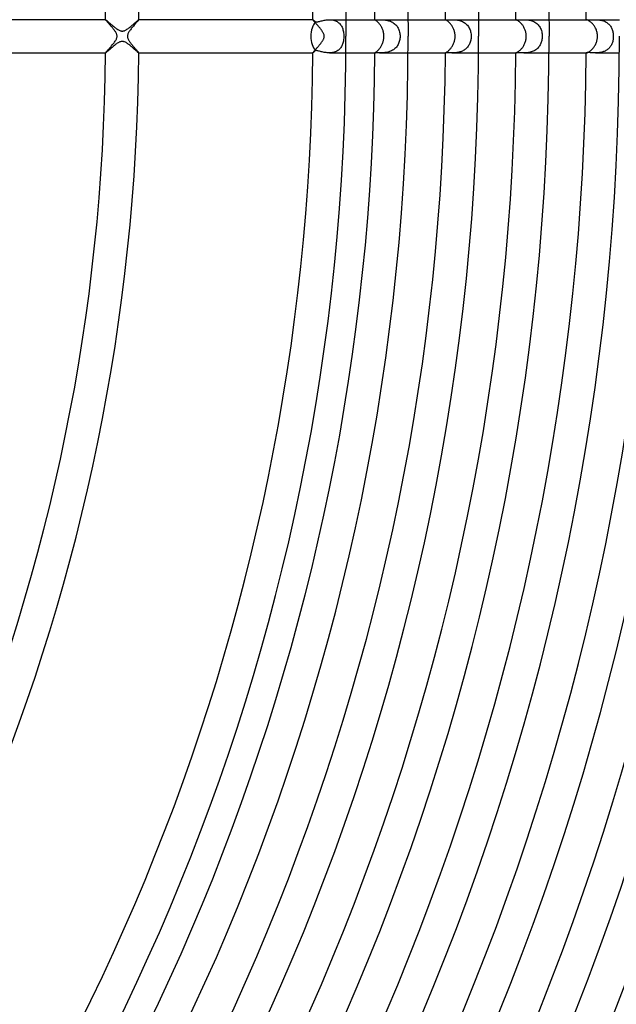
# Model space of a CAD drawing. Header units: millimetres. Extents: x -485 to 485, y -485 to 485.
# Tile 89 of 110: x 231 to 303, y -117 to 2. Entities that reach past the tile are written whole.
import ezdxf

# ---------------------------------------------------------------- set-up
doc = ezdxf.new("R2010")
doc.units = ezdxf.units.MM
doc.layers.add('HIDDEN', color=7, linetype='Continuous')
doc.layers.add('THICK', color=7, linetype='Continuous')

msp = doc.modelspace()

# ---------------------------------------------------------------- linework, layer by layer
at = {"layer": 'HIDDEN'}
for p, q in [((240.99, 2), (240.99, 2)), ((240.99, 2), (240.99, 2)), ((240.99, 2), (240.99, 2)), ((240.99, 2), (240.99, 2)), ((240.99, 2), (240.99, 2)), ((240.99, 2), (240.99, 2)), ((240.99, 2), (240.99, 2)), ((240.99, 2), (241, 2)), ((241, 2), (241.02, 1.98)), ((241.02, 1.98), (241.05, 1.96)), ((241.05, 1.96), (241.08, 1.94)), ((241.08, 1.94), (241.13, 1.9)), ((241.13, 1.9), (241.17, 1.86)), ((241.17, 1.86), (241.23, 1.81)), ((241.23, 1.81), (241.29, 1.76)), ((241.29, 1.76), (241.36, 1.7)), ((241.36, 1.7), (241.43, 1.64)), ((241.43, 1.64), (241.5, 1.57)), ((241.5, 1.57), (241.58, 1.5)), ((241.58, 1.5), (241.67, 1.43)), ((241.67, 1.43), (241.75, 1.36)), ((241.75, 1.36), (241.84, 1.29)), ((241.84, 1.29), (241.93, 1.21)), ((241.93, 1.21), (242.01, 1.14)), ((244.02, 1.18), (244.11, 1.25)), ((244.11, 1.25), (244.2, 1.33)), ((244.2, 1.33), (244.29, 1.4)), ((244.29, 1.4), (244.37, 1.47)), ((244.37, 1.47), (244.45, 1.54)), ((244.45, 1.54), (244.53, 1.61)), ((244.53, 1.61), (244.6, 1.68)), ((244.6, 1.68), (244.67, 1.74)), ((244.67, 1.74), (244.73, 1.79)), ((244.73, 1.79), (244.79, 1.84)), ((244.79, 1.84), (244.84, 1.89)), ((244.84, 1.89), (244.89, 1.93)), ((244.89, 1.93), (244.93, 1.96)), ((244.93, 1.96), (244.96, 1.98)), ((244.96, 1.98), (244.98, 1.99)), ((244.98, 1.99), (244.99, 2)), ((244.99, 2), (244.99, 2)), ((244.99, 2), (244.99, 2)), ((244.99, 2), (244.99, 2)), ((244.99, 2), (244.99, 2)), ((244.99, 2), (244.99, 2)), ((244.99, 2), (244.99, 2)), ((244.99, 2), (244.99, 2)), ((265.99, 2), (265.99, 2)), ((265.99, 2), (266, 2)), ((265.99, 2), (265.99, 2)), ((265.99, 2), (265.99, 2)), ((265.99, 2), (265.99, 2)), ((265.99, 2), (265.99, 2)), ((265.99, 2), (265.99, 2)), ((265.99, 2), (265.99, 2)), ((266, 2), (266.01, 1.99)), ((266.01, 1.99), (266.02, 1.99)), ((266.02, 1.99), (266.04, 1.97)), ((266.04, 1.97), (266.06, 1.96)), ((266.06, 1.96), (266.08, 1.94)), ((266.08, 1.94), (266.1, 1.92)), ((266.1, 1.92), (266.13, 1.9)), ((266.13, 1.9), (266.16, 1.87)), ((266.16, 1.87), (266.19, 1.85)), ((266.19, 1.85), (266.23, 1.82)), ((266.23, 1.82), (266.26, 1.79)), ((266.26, 1.79), (266.3, 1.75)), ((266.3, 1.75), (266.34, 1.72)), ((266.34, 1.72), (266.42, 1.73)), ((266.42, 1.73), (266.5, 1.74)), ((266.5, 1.74), (266.59, 1.76)), ((266.59, 1.76), (266.69, 1.78)), ((266.69, 1.78), (266.79, 1.8)), ((266.79, 1.8), (266.89, 1.83)), ((266.89, 1.83), (267, 1.86)), ((267, 1.86), (267.12, 1.88)), ((267.12, 1.88), (267.24, 1.91)), ((267.24, 1.91), (267.36, 1.93)), ((267.36, 1.93), (267.48, 1.96)), ((267.48, 1.96), (267.61, 1.97)), ((267.61, 1.97), (267.74, 1.99)), ((267.74, 1.99), (267.87, 2)), ((267.87, 2), (268, 2)), ((268, 2), (268.12, 2)), ((268, 2), (269.99, 2)), ((268.12, 2), (268.25, 1.99)), ((268.25, 1.99), (268.37, 1.97)), ((268.37, 1.97), (268.49, 1.95)), ((268.49, 1.95), (268.61, 1.91)), ((268.61, 1.91), (268.72, 1.87)), ((268.72, 1.87), (268.83, 1.83)), ((268.83, 1.83), (268.93, 1.77)), ((268.93, 1.77), (269.03, 1.71)), ((269.03, 1.71), (269.11, 1.64)), ((269.11, 1.64), (269.2, 1.57)), ((269.2, 1.57), (269.27, 1.49)), ((269.27, 1.49), (269.34, 1.4)), ((269.34, 1.4), (269.41, 1.31)), ((269.41, 1.31), (269.46, 1.21)), ((269.46, 1.21), (269.52, 1.11)), ((273.49, 1.99), (273.5, 2)), ((273.49, 2), (273.56, 2)), ((273.49, 1.99), (273.49, 1.99)), ((273.5, 2), (273.51, 2)), ((273.51, 2), (273.52, 2)), ((273.52, 2), (273.54, 2)), ((273.54, 2), (273.56, 2)), ((273.56, 2), (273.6, 2)), ((273.6, 2), (273.65, 2)), ((273.65, 2), (273.71, 2)), ((273.71, 2), (273.78, 2)), ((273.78, 2), (273.86, 2)), ((273.86, 2), (273.95, 2)), ((273.95, 2), (274.04, 2)), ((274.04, 2), (274.14, 2)), ((274.04, 2), (277.49, 2)), ((274.14, 2), (274.24, 2)), ((274.24, 2), (274.34, 2)), ((274.34, 2), (274.45, 1.99)), ((274.45, 1.99), (274.55, 1.98)), ((274.55, 1.98), (274.67, 1.97)), ((274.67, 1.97), (274.78, 1.96)), ((274.78, 1.96), (274.9, 1.94)), ((274.9, 1.94), (275.02, 1.92)), ((275.02, 1.92), (275.14, 1.88)), ((275.14, 1.88), (275.25, 1.85)), ((275.25, 1.85), (275.37, 1.81)), ((275.37, 1.81), (275.49, 1.76)), ((275.49, 1.76), (275.6, 1.7)), ((275.6, 1.7), (275.71, 1.63)), ((275.71, 1.63), (275.81, 1.56)), ((275.81, 1.56), (275.9, 1.48)), ((275.9, 1.48), (276, 1.39)), ((276, 1.39), (276.08, 1.3)), ((276.08, 1.3), (276.16, 1.2)), ((276.16, 1.2), (276.23, 1.1)), ((281.99, 2), (281.99, 2)), ((281.99, 2), (281.99, 2)), ((281.99, 2), (282, 2)), ((281.99, 2), (282, 2)), ((282, 2), (282, 2)), ((282, 2), (282, 2)), ((282, 2), (282, 2)), ((282, 2), (282.02, 2)), ((282.02, 2), (282.06, 2)), ((282.06, 2), (282.1, 2)), ((282.1, 2), (282.15, 1.99)), ((282.15, 1.99), (282.21, 1.99)), ((282.21, 1.99), (282.29, 1.99)), ((282.29, 1.99), (282.37, 1.99)), ((282.37, 1.99), (282.46, 2)), ((282.46, 2), (282.56, 2)), ((282.56, 2), (282.66, 2)), ((282.66, 2), (282.77, 2)), ((282.77, 2), (282.87, 2)), ((282.77, 2), (285.99, 2)), ((282.87, 2), (282.98, 2)), ((282.98, 2), (283.09, 1.99)), ((283.09, 1.99), (283.2, 1.98)), ((283.2, 1.98), (283.32, 1.97)), ((283.32, 1.97), (283.44, 1.95)), ((283.44, 1.95), (283.56, 1.93)), ((283.56, 1.93), (283.68, 1.91)), ((283.68, 1.91), (283.8, 1.87)), ((283.8, 1.87), (283.93, 1.83)), ((283.93, 1.83), (284.04, 1.78)), ((284.04, 1.78), (284.16, 1.72)), ((284.16, 1.72), (284.27, 1.66)), ((284.27, 1.66), (284.37, 1.59)), ((284.37, 1.59), (284.47, 1.51)), ((284.47, 1.51), (284.56, 1.42)), ((284.56, 1.42), (284.65, 1.33)), ((284.65, 1.33), (284.73, 1.23)), ((284.73, 1.23), (284.8, 1.12)), ((290.49, 2), (290.49, 2)), ((290.49, 2), (290.49, 2)), ((290.49, 2), (290.49, 2)), ((290.49, 2), (290.49, 2)), ((290.49, 2), (290.49, 2)), ((290.49, 2), (290.49, 2)), ((290.49, 2), (290.5, 2)), ((290.5, 2), (290.51, 2)), ((290.51, 2), (290.54, 1.99)), ((290.54, 1.99), (290.58, 1.99)), ((290.58, 1.99), (290.63, 1.99)), ((290.63, 1.99), (290.68, 1.98)), ((290.68, 1.98), (290.75, 1.98)), ((290.75, 1.98), (290.83, 1.98)), ((290.83, 1.98), (290.92, 1.99)), ((290.92, 1.99), (291.01, 1.99)), ((291.01, 1.99), (291.11, 1.99)), ((291.11, 1.99), (291.22, 2)), ((291.22, 2), (291.33, 2)), ((291.33, 2), (291.45, 2)), ((291.45, 2), (291.56, 2)), ((291.45, 2), (294.49, 2)), ((291.56, 2), (291.68, 1.99)), ((291.68, 1.99), (291.8, 1.99)), ((291.8, 1.99), (291.92, 1.98)), ((291.92, 1.98), (292.05, 1.96)), ((292.05, 1.96), (292.18, 1.93)), ((292.18, 1.93), (292.3, 1.9)), ((292.3, 1.9), (292.43, 1.87)), ((292.43, 1.87), (292.56, 1.82)), ((292.56, 1.82), (292.68, 1.77)), ((292.68, 1.77), (292.79, 1.71)), ((292.79, 1.71), (292.91, 1.64)), ((292.91, 1.64), (293.01, 1.56)), ((293.01, 1.56), (293.11, 1.47)), ((293.11, 1.47), (293.2, 1.37)), ((293.2, 1.37), (293.29, 1.27)), ((293.29, 1.27), (293.36, 1.17)), ((299, 2), (298.99, 2)), ((298.99, 2), (298.99, 2)), ((298.99, 2), (298.99, 2)), ((298.99, 2), (299, 1.99)), ((299, 2), (299, 2)), ((299, 2), (299, 2)), ((299, 2), (299, 2)), ((299, 1.99), (299.01, 1.99)), ((299.01, 1.99), (299.03, 1.98)), ((299.03, 1.98), (299.05, 1.98)), ((299.05, 1.98), (299.08, 1.98)), ((299.08, 1.98), (299.12, 1.97)), ((299.12, 1.97), (299.17, 1.97)), ((299.17, 1.97), (299.23, 1.97)), ((299.23, 1.97), (299.3, 1.97)), ((299.3, 1.97), (299.37, 1.97)), ((299.37, 1.97), (299.45, 1.97)), ((299.45, 1.97), (299.53, 1.98)), ((299.53, 1.98), (299.62, 1.98)), ((299.62, 1.98), (299.71, 1.99)), ((299.71, 1.99), (299.81, 1.99)), ((299.81, 1.99), (299.9, 2)), ((299.9, 2), (300, 2)), ((300, 2), (300.11, 2)), ((300.11, 2), (300.21, 2)), ((300.11, 2), (302.99, 2)), ((300.21, 2), (300.32, 1.99)), ((300.32, 1.99), (300.42, 1.99)), ((300.42, 1.99), (300.53, 1.98)), ((300.53, 1.98), (300.64, 1.96)), ((300.64, 1.96), (300.75, 1.94)), ((300.75, 1.94), (300.86, 1.92)), ((300.86, 1.92), (300.97, 1.89)), ((300.97, 1.89), (301.08, 1.86)), ((301.08, 1.86), (301.18, 1.81)), ((301.18, 1.81), (301.28, 1.77)), ((301.28, 1.77), (301.38, 1.72)), ((301.38, 1.72), (301.47, 1.66)), ((301.47, 1.66), (301.56, 1.59)), ((301.56, 1.59), (301.64, 1.52)), ((301.64, 1.52), (301.72, 1.45)), ((301.72, 1.45), (301.8, 1.37)), ((301.8, 1.37), (301.86, 1.29)), ((301.86, 1.29), (301.93, 1.2)), ((301.93, 1.2), (301.98, 1.11)), ((242.01, 1.14), (242.1, 1.07)), ((242.1, 1.07), (242.19, 1.01)), ((242.19, 1.01), (242.28, 0.94)), ((242.28, 0.94), (242.36, 0.88)), ((242.36, 0.88), (242.45, 0.82)), ((242.45, 0.82), (242.54, 0.77)), ((242.54, 0.77), (242.62, 0.72)), ((242.62, 0.72), (242.71, 0.69)), ((242.71, 0.69), (242.78, 0.66)), ((242.78, 0.66), (242.86, 0.64)), ((242.86, 0.64), (242.93, 0.63)), ((242.93, 0.63), (242.99, 0.62)), ((242.99, 0.62), (243.06, 0.63)), ((243.06, 0.63), (243.12, 0.64)), ((243.12, 0.64), (243.19, 0.65)), ((243.19, 0.65), (243.26, 0.67)), ((243.26, 0.67), (243.33, 0.7)), ((243.33, 0.7), (243.4, 0.74)), ((243.4, 0.74), (243.48, 0.78)), ((243.48, 0.78), (243.57, 0.84)), ((243.57, 0.84), (243.66, 0.9)), ((243.66, 0.9), (243.75, 0.96)), ((243.75, 0.96), (243.84, 1.03)), ((243.84, 1.03), (243.93, 1.1)), ((243.93, 1.1), (244.02, 1.18)), ((269.52, 1.11), (269.56, 1)), ((269.56, 1), (269.6, 0.89)), ((269.6, 0.89), (269.63, 0.78)), ((269.63, 0.78), (269.66, 0.66)), ((269.66, 0.66), (269.69, 0.54)), ((269.69, 0.54), (269.71, 0.41)), ((269.71, 0.41), (269.72, 0.27)), ((269.72, 0.27), (269.73, 0.14)), ((269.73, 0.14), (269.73, 0)), ((269.73, 0), (269.73, -0.12)), ((276.23, 1.1), (276.29, 0.99)), ((276.29, 0.99), (276.34, 0.88)), ((276.34, 0.88), (276.39, 0.76)), ((276.39, 0.76), (276.43, 0.64)), ((276.43, 0.64), (276.46, 0.51)), ((276.46, 0.51), (276.49, 0.39)), ((276.49, 0.39), (276.51, 0.26)), ((276.51, 0.26), (276.52, 0.13)), ((276.52, 0.13), (276.52, 0)), ((276.52, 0), (276.52, -0.13)), ((284.8, 1.12), (284.86, 1.01)), ((284.86, 1.01), (284.92, 0.9)), ((284.92, 0.9), (284.97, 0.78)), ((284.97, 0.78), (285.01, 0.65)), ((285.01, 0.65), (285.04, 0.53)), ((285.04, 0.53), (285.07, 0.4)), ((285.07, 0.4), (285.09, 0.27)), ((285.09, 0.27), (285.1, 0.13)), ((285.1, 0.13), (285.1, 0)), ((285.1, 0), (285.1, -0.12)), ((293.36, 1.17), (293.43, 1.05)), ((293.43, 1.05), (293.49, 0.93)), ((293.49, 0.93), (293.54, 0.81)), ((293.54, 0.81), (293.58, 0.68)), ((293.58, 0.68), (293.62, 0.55)), ((293.62, 0.55), (293.65, 0.42)), ((293.65, 0.42), (293.67, 0.28)), ((293.67, 0.28), (293.68, 0.14)), ((293.68, 0.14), (293.68, 0)), ((293.68, 0), (293.68, -0.13)), ((301.98, 1.11), (302.04, 1.01)), ((302.04, 1.01), (302.08, 0.91)), ((302.08, 0.91), (302.12, 0.81)), ((302.12, 0.81), (302.16, 0.7)), ((302.16, 0.7), (302.19, 0.59)), ((302.19, 0.59), (302.21, 0.48)), ((302.21, 0.48), (302.23, 0.37)), ((302.23, 0.37), (302.25, 0.25)), ((302.25, 0.25), (302.26, 0.12)), ((302.26, 0.12), (302.26, 0)), ((302.26, 0), (302.26, -0.11)), ((241.96, -1.19), (241.87, -1.26)), ((242.05, -1.11), (241.96, -1.19)), ((242.14, -1.04), (242.05, -1.11)), ((242.23, -0.97), (242.14, -1.04)), ((242.32, -0.91), (242.23, -0.97)), ((242.4, -0.85), (242.32, -0.91)), ((242.49, -0.8), (242.4, -0.85)), ((242.57, -0.75), (242.49, -0.8)), ((242.65, -0.71), (242.57, -0.75)), ((242.72, -0.68), (242.65, -0.71)), ((242.79, -0.66), (242.72, -0.68)), ((242.86, -0.64), (242.79, -0.66)), ((242.92, -0.63), (242.86, -0.64)), ((242.99, -0.62), (242.92, -0.63)), ((243.06, -0.63), (242.99, -0.62)), ((243.14, -0.64), (243.06, -0.63)), ((243.21, -0.66), (243.14, -0.64)), ((243.29, -0.69), (243.21, -0.66)), ((243.38, -0.73), (243.29, -0.69)), ((243.46, -0.77), (243.38, -0.73)), ((243.55, -0.82), (243.46, -0.77)), ((243.64, -0.88), (243.55, -0.82)), ((243.72, -0.94), (243.64, -0.88)), ((243.81, -1.01), (243.72, -0.94)), ((243.9, -1.07), (243.81, -1.01)), ((243.98, -1.14), (243.9, -1.07)), ((244.07, -1.22), (243.98, -1.14)), ((269.5, -1.15), (269.44, -1.25)), ((269.54, -1.05), (269.5, -1.15)), ((269.58, -0.94), (269.54, -1.05)), ((269.62, -0.83), (269.58, -0.94)), ((269.65, -0.72), (269.62, -0.83)), ((269.68, -0.61), (269.65, -0.72)), ((269.7, -0.49), (269.68, -0.61)), ((269.71, -0.37), (269.7, -0.49)), ((269.72, -0.24), (269.71, -0.37)), ((269.73, -0.12), (269.72, -0.24)), ((276.22, -1.1), (276.16, -1.2)), ((276.28, -0.99), (276.22, -1.1)), ((276.34, -0.88), (276.28, -0.99)), ((276.39, -0.76), (276.34, -0.88)), ((276.43, -0.64), (276.39, -0.76)), ((276.46, -0.52), (276.43, -0.64)), ((276.49, -0.39), (276.46, -0.52)), ((276.51, -0.26), (276.49, -0.39)), ((276.52, -0.13), (276.51, -0.26)), ((284.8, -1.12), (284.74, -1.21)), ((284.86, -1.02), (284.8, -1.12)), ((284.91, -0.92), (284.86, -1.02)), ((284.95, -0.82), (284.91, -0.92)), ((284.99, -0.71), (284.95, -0.82)), ((285.03, -0.6), (284.99, -0.71)), ((285.05, -0.48), (285.03, -0.6)), ((285.08, -0.37), (285.05, -0.48)), ((285.09, -0.25), (285.08, -0.37)), ((285.1, -0.12), (285.09, -0.25)), ((293.37, -1.15), (293.31, -1.24)), ((293.43, -1.05), (293.37, -1.15)), ((293.48, -0.95), (293.43, -1.05)), ((293.53, -0.84), (293.48, -0.95)), ((293.57, -0.73), (293.53, -0.84)), ((293.6, -0.62), (293.57, -0.73)), ((293.63, -0.5), (293.6, -0.62)), ((293.65, -0.38), (293.63, -0.5)), ((293.67, -0.25), (293.65, -0.38)), ((293.68, -0.13), (293.67, -0.25)), ((301.98, -1.11), (301.93, -1.19)), ((302.03, -1.02), (301.98, -1.11)), ((302.07, -0.93), (302.03, -1.02)), ((302.11, -0.84), (302.07, -0.93)), ((302.15, -0.74), (302.11, -0.84)), ((302.18, -0.64), (302.15, -0.74)), ((302.2, -0.53), (302.18, -0.64)), ((302.22, -0.43), (302.2, -0.53)), ((302.24, -0.32), (302.22, -0.43)), ((302.25, -0.22), (302.24, -0.32)), ((302.26, -0.11), (302.25, -0.22)), ((240.99, -2), (240.99, -2)), ((240.99, -2), (240.99, -2)), ((240.99, -2), (240.99, -2)), ((240.99, -2), (240.99, -2)), ((240.99, -2), (240.99, -2)), ((240.99, -2), (240.99, -2)), ((240.99, -2), (240.99, -2)), ((241.01, -2), (240.99, -2)), ((241.03, -1.98), (241.01, -2)), ((241.06, -1.96), (241.03, -1.98)), ((241.09, -1.93), (241.06, -1.96)), ((241.14, -1.89), (241.09, -1.93)), ((241.19, -1.85), (241.14, -1.89)), ((241.25, -1.8), (241.19, -1.85)), ((241.31, -1.74), (241.25, -1.8)), ((241.38, -1.68), (241.31, -1.74)), ((241.45, -1.62), (241.38, -1.68)), ((241.53, -1.55), (241.45, -1.62)), ((241.61, -1.48), (241.53, -1.55)), ((241.69, -1.41), (241.61, -1.48)), ((241.78, -1.34), (241.69, -1.41)), ((241.87, -1.26), (241.78, -1.34)), ((244.16, -1.29), (244.07, -1.22)), ((244.24, -1.36), (244.16, -1.29)), ((244.33, -1.43), (244.24, -1.36)), ((244.41, -1.51), (244.33, -1.43)), ((244.49, -1.58), (244.41, -1.51)), ((244.56, -1.64), (244.49, -1.58)), ((244.63, -1.7), (244.56, -1.64)), ((244.7, -1.76), (244.63, -1.7)), ((244.76, -1.81), (244.7, -1.76)), ((244.81, -1.86), (244.76, -1.81)), ((244.86, -1.9), (244.81, -1.86)), ((244.9, -1.94), (244.86, -1.9)), ((244.93, -1.96), (244.9, -1.94)), ((244.96, -1.98), (244.93, -1.96)), ((244.98, -2), (244.96, -1.98)), ((244.99, -2), (244.98, -2)), ((244.99, -2), (244.99, -2)), ((244.99, -2), (244.99, -2)), ((244.99, -2), (244.99, -2)), ((244.99, -2), (244.99, -2)), ((244.99, -2), (244.99, -2)), ((244.99, -2), (244.99, -2)), ((244.99, -2), (244.99, -2)), ((266, -2), (265.99, -2)), ((265.99, -2), (265.99, -2)), ((265.99, -2), (265.99, -2)), ((265.99, -2), (265.99, -2)), ((265.99, -2), (265.99, -2)), ((265.99, -2), (265.99, -2)), ((265.99, -2), (265.99, -2)), ((265.99, -2), (265.99, -2)), ((266.01, -1.99), (266, -2)), ((266.02, -1.99), (266.01, -1.99)), ((266.04, -1.97), (266.02, -1.99)), ((266.06, -1.96), (266.04, -1.97)), ((266.08, -1.94), (266.06, -1.96)), ((266.1, -1.92), (266.08, -1.94)), ((266.13, -1.9), (266.1, -1.92)), ((266.16, -1.88), (266.13, -1.9)), ((266.19, -1.85), (266.16, -1.88)), ((266.22, -1.82), (266.19, -1.85)), ((266.26, -1.79), (266.22, -1.82)), ((266.3, -1.75), (266.26, -1.79)), ((266.34, -1.72), (266.3, -1.75)), ((266.43, -1.73), (266.34, -1.72)), ((266.51, -1.74), (266.43, -1.73)), ((266.61, -1.76), (266.51, -1.74)), ((266.71, -1.78), (266.61, -1.76)), ((266.81, -1.81), (266.71, -1.78)), ((266.91, -1.83), (266.81, -1.81)), ((267.02, -1.86), (266.91, -1.83)), ((267.13, -1.89), (267.02, -1.86)), ((267.25, -1.91), (267.13, -1.89)), ((267.37, -1.94), (267.25, -1.91)), ((267.49, -1.96), (267.37, -1.94)), ((267.62, -1.97), (267.49, -1.96)), ((267.74, -1.99), (267.62, -1.97)), ((267.87, -2), (267.74, -1.99)), ((268, -2), (267.87, -2)), ((268.12, -2), (268, -2)), ((268, -2), (269.99, -2)), ((268.24, -1.99), (268.12, -2)), ((268.36, -1.97), (268.24, -1.99)), ((268.48, -1.95), (268.36, -1.97)), ((268.59, -1.92), (268.48, -1.95)), ((268.71, -1.88), (268.59, -1.92)), ((268.81, -1.84), (268.71, -1.88)), ((268.91, -1.78), (268.81, -1.84)), ((269.01, -1.73), (268.91, -1.78)), ((269.09, -1.66), (269.01, -1.73)), ((269.18, -1.59), (269.09, -1.66)), ((269.25, -1.51), (269.18, -1.59)), ((269.32, -1.43), (269.25, -1.51)), ((269.39, -1.34), (269.32, -1.43)), ((269.44, -1.25), (269.39, -1.34)), ((273.5, -2), (273.49, -1.99)), ((273.49, -1.99), (273.49, -1.99)), ((273.49, -2), (273.56, -2)), ((273.51, -2), (273.5, -2)), ((273.52, -2), (273.51, -2)), ((273.54, -2), (273.52, -2)), ((273.56, -2), (273.54, -2)), ((273.61, -2), (273.56, -2)), ((273.67, -2), (273.61, -2)), ((273.74, -2), (273.67, -2)), ((273.83, -2), (273.74, -2)), ((273.93, -2), (273.83, -2)), ((274.04, -2), (273.93, -2)), ((274.14, -2), (274.04, -2)), ((274.04, -2), (277.49, -2)), ((274.24, -2), (274.14, -2)), ((274.35, -2), (274.24, -2)), ((274.46, -1.99), (274.35, -2)), ((274.57, -1.98), (274.46, -1.99)), ((274.68, -1.97), (274.57, -1.98)), ((274.8, -1.96), (274.68, -1.97)), ((274.92, -1.94), (274.8, -1.96)), ((275.03, -1.91), (274.92, -1.94)), ((275.15, -1.88), (275.03, -1.91)), ((275.27, -1.84), (275.15, -1.88)), ((275.39, -1.8), (275.27, -1.84)), ((275.5, -1.75), (275.39, -1.8)), ((275.61, -1.69), (275.5, -1.75)), ((275.72, -1.62), (275.61, -1.69)), ((275.82, -1.55), (275.72, -1.62)), ((275.91, -1.47), (275.82, -1.55)), ((276, -1.39), (275.91, -1.47)), ((276.08, -1.3), (276, -1.39)), ((276.16, -1.2), (276.08, -1.3)), ((282, -2), (281.99, -2)), ((281.99, -2), (281.99, -2)), ((281.99, -2), (281.99, -2)), ((281.99, -2), (282, -2)), ((282.02, -2), (282, -2)), ((282, -2), (282, -2)), ((282, -2), (282, -2)), ((282, -2), (282, -2)), ((282.05, -2), (282.02, -2)), ((282.09, -2), (282.05, -2)), ((282.13, -2), (282.09, -2)), ((282.19, -1.99), (282.13, -2)), ((282.25, -1.99), (282.19, -1.99)), ((282.32, -1.99), (282.25, -1.99)), ((282.4, -2), (282.32, -1.99)), ((282.48, -2), (282.4, -2)), ((282.57, -2), (282.48, -2)), ((282.67, -2), (282.57, -2)), ((282.77, -2), (282.67, -2)), ((282.87, -2), (282.77, -2)), ((282.77, -2), (285.99, -2)), ((282.97, -2), (282.87, -2)), ((283.07, -1.99), (282.97, -2)), ((283.17, -1.99), (283.07, -1.99)), ((283.28, -1.98), (283.17, -1.99)), ((283.39, -1.96), (283.28, -1.98)), ((283.5, -1.94), (283.39, -1.96)), ((283.62, -1.92), (283.5, -1.94)), ((283.73, -1.89), (283.62, -1.92)), ((283.84, -1.86), (283.73, -1.89)), ((283.94, -1.82), (283.84, -1.86)), ((284.05, -1.78), (283.94, -1.82)), ((284.15, -1.72), (284.05, -1.78)), ((284.25, -1.67), (284.15, -1.72)), ((284.35, -1.61), (284.25, -1.67)), ((284.44, -1.54), (284.35, -1.61)), ((284.52, -1.46), (284.44, -1.54)), ((284.6, -1.38), (284.52, -1.46)), ((284.67, -1.3), (284.6, -1.38)), ((284.74, -1.21), (284.67, -1.3)), ((290.5, -2), (290.49, -2)), ((290.49, -2), (290.49, -2)), ((290.49, -2), (290.49, -2)), ((290.49, -2), (290.49, -2)), ((290.49, -2), (290.49, -2)), ((290.49, -2), (290.49, -2)), ((290.49, -2), (290.49, -2)), ((290.51, -2), (290.5, -2)), ((290.53, -1.99), (290.51, -2)), ((290.55, -1.99), (290.53, -1.99)), ((290.59, -1.99), (290.55, -1.99)), ((290.63, -1.99), (290.59, -1.99)), ((290.68, -1.98), (290.63, -1.99)), ((290.74, -1.98), (290.68, -1.98)), ((290.81, -1.98), (290.74, -1.98)), ((290.88, -1.99), (290.81, -1.98)), ((290.96, -1.99), (290.88, -1.99)), ((291.05, -1.99), (290.96, -1.99)), ((291.14, -1.99), (291.05, -1.99)), ((291.24, -2), (291.14, -1.99)), ((291.34, -2), (291.24, -2)), ((291.45, -2), (291.34, -2)), ((291.55, -2), (291.45, -2)), ((291.45, -2), (294.49, -2)), ((291.66, -2), (291.55, -2)), ((291.78, -1.99), (291.66, -2)), ((291.89, -1.98), (291.78, -1.99)), ((292.01, -1.96), (291.89, -1.98)), ((292.13, -1.94), (292.01, -1.96)), ((292.24, -1.92), (292.13, -1.94)), ((292.36, -1.89), (292.24, -1.92)), ((292.47, -1.85), (292.36, -1.89)), ((292.58, -1.81), (292.47, -1.85)), ((292.69, -1.76), (292.58, -1.81)), ((292.8, -1.7), (292.69, -1.76)), ((292.9, -1.64), (292.8, -1.7)), ((292.99, -1.57), (292.9, -1.64)), ((293.08, -1.5), (292.99, -1.57)), ((293.16, -1.42), (293.08, -1.5)), ((293.24, -1.33), (293.16, -1.42)), ((293.31, -1.24), (293.24, -1.33)), ((299, -1.99), (298.99, -2)), ((298.99, -2), (298.99, -2)), ((298.99, -2), (298.99, -2)), ((298.99, -2), (299, -2)), ((299.01, -1.99), (299, -1.99)), ((299, -2), (299, -2)), ((299, -2), (299, -2)), ((299, -2), (299, -2)), ((299.03, -1.98), (299.01, -1.99)), ((299.05, -1.98), (299.03, -1.98)), ((299.08, -1.98), (299.05, -1.98)), ((299.12, -1.97), (299.08, -1.98)), ((299.17, -1.97), (299.12, -1.97)), ((299.22, -1.97), (299.17, -1.97)), ((299.28, -1.97), (299.22, -1.97)), ((299.35, -1.97), (299.28, -1.97)), ((299.42, -1.97), (299.35, -1.97)), ((299.49, -1.98), (299.42, -1.97)), ((299.57, -1.98), (299.49, -1.98)), ((299.65, -1.98), (299.57, -1.98)), ((299.74, -1.99), (299.65, -1.98)), ((299.83, -1.99), (299.74, -1.99)), ((299.92, -2), (299.83, -1.99)), ((300.01, -2), (299.92, -2)), ((300.11, -2), (300.01, -2)), ((300.2, -2), (300.11, -2)), ((300.11, -2), (302.99, -2)), ((300.3, -2), (300.2, -2)), ((300.39, -1.99), (300.3, -2)), ((300.49, -1.98), (300.39, -1.99)), ((300.59, -1.97), (300.49, -1.98)), ((300.69, -1.96), (300.59, -1.97)), ((300.79, -1.94), (300.69, -1.96)), ((300.89, -1.91), (300.79, -1.94)), ((300.98, -1.89), (300.89, -1.91)), ((301.08, -1.85), (300.98, -1.89)), ((301.17, -1.82), (301.08, -1.85)), ((301.27, -1.78), (301.17, -1.82)), ((301.35, -1.73), (301.27, -1.78)), ((301.44, -1.68), (301.35, -1.73)), ((301.52, -1.62), (301.44, -1.68)), ((301.6, -1.56), (301.52, -1.62)), ((301.68, -1.5), (301.6, -1.56)), ((301.75, -1.43), (301.68, -1.5)), ((301.81, -1.35), (301.75, -1.43)), ((301.87, -1.28), (301.81, -1.35)), ((301.93, -1.19), (301.87, -1.28))]:
    msp.add_line(p, q, dxfattribs=at)
for start_param, end_param in [(-2.603287, -1.570796), (-1.570796, -0.538305)]:
    msp.add_ellipse((266.94, 0), major_axis=(0, -2), ratio=0.588403, start_param=start_param, end_param=end_param, dxfattribs=at)
at = {"layer": 'THICK'}
for p, q in [((294.48, 3.57), (294.5, 0)), ((269.98, 3.27), (270, 0)), ((277.48, 3.37), (277.5, 0)), ((285.98, 3.47), (286, 0)), ((240.99, 2), (217.99, 2)), ((241, 1.99), (240.99, 2)), ((241.01, 1.97), (241, 1.99)), ((241.02, 1.95), (241.01, 1.97)), ((241.04, 1.92), (241.02, 1.95)), ((241.07, 1.89), (241.04, 1.92)), ((241.1, 1.85), (241.07, 1.89)), ((241.14, 1.81), (241.1, 1.85)), ((241.18, 1.76), (241.14, 1.81)), ((241.23, 1.71), (241.18, 1.76)), ((241.28, 1.65), (241.23, 1.71)), ((241.33, 1.59), (241.28, 1.65)), ((241.38, 1.53), (241.33, 1.59)), ((241.44, 1.47), (241.38, 1.53)), ((241.5, 1.4), (241.44, 1.47)), ((241.56, 1.33), (241.5, 1.4)), ((241.62, 1.26), (241.56, 1.33)), ((241.68, 1.19), (241.62, 1.26)), ((241.74, 1.12), (241.68, 1.19)), ((244.35, 1.23), (244.28, 1.15)), ((244.42, 1.32), (244.35, 1.23)), ((244.49, 1.39), (244.42, 1.32)), ((244.55, 1.47), (244.49, 1.39)), ((244.61, 1.54), (244.55, 1.47)), ((244.67, 1.61), (244.61, 1.54)), ((244.73, 1.67), (244.67, 1.61)), ((244.78, 1.73), (244.73, 1.67)), ((244.83, 1.79), (244.78, 1.73)), ((244.87, 1.84), (244.83, 1.79)), ((244.91, 1.88), (244.87, 1.84)), ((244.94, 1.92), (244.91, 1.88)), ((244.96, 1.95), (244.94, 1.92)), ((244.98, 1.97), (244.96, 1.95)), ((244.99, 1.99), (244.98, 1.97)), ((265.99, 2), (244.99, 2)), ((244.99, 2), (244.99, 1.99)), ((266, 1.99), (265.99, 2)), ((266, 1.98), (266, 1.99)), ((266.02, 1.96), (266, 1.98)), ((266.04, 1.93), (266.02, 1.96)), ((266.06, 1.9), (266.04, 1.93)), ((266.09, 1.87), (266.06, 1.9)), ((266.12, 1.83), (266.09, 1.87)), ((266.16, 1.78), (266.12, 1.83)), ((266.2, 1.74), (266.16, 1.78)), ((266.25, 1.69), (266.2, 1.74)), ((266.3, 1.63), (266.25, 1.69)), ((266.35, 1.58), (266.3, 1.63)), ((266.4, 1.52), (266.35, 1.58)), ((266.46, 1.45), (266.4, 1.52)), ((266.51, 1.39), (266.46, 1.45)), ((266.57, 1.32), (266.51, 1.39)), ((266.63, 1.25), (266.57, 1.32)), ((266.69, 1.18), (266.63, 1.25)), ((269.99, 2), (273.49, 2)), ((273.5, 1.99), (273.49, 1.99)), ((273.5, 1.98), (273.5, 1.99)), ((273.51, 1.97), (273.5, 1.98)), ((273.53, 1.96), (273.51, 1.97)), ((273.55, 1.94), (273.53, 1.96)), ((273.58, 1.93), (273.55, 1.94)), ((273.61, 1.9), (273.58, 1.93)), ((273.64, 1.88), (273.61, 1.9)), ((273.68, 1.85), (273.64, 1.88)), ((273.72, 1.82), (273.68, 1.85)), ((273.76, 1.78), (273.72, 1.82)), ((273.81, 1.74), (273.76, 1.78)), ((273.85, 1.7), (273.81, 1.74)), ((273.9, 1.65), (273.85, 1.7)), ((273.95, 1.59), (273.9, 1.65)), ((274, 1.54), (273.95, 1.59)), ((274.05, 1.48), (274, 1.54)), ((274.1, 1.41), (274.05, 1.48)), ((274.15, 1.34), (274.1, 1.41)), ((274.2, 1.27), (274.15, 1.34)), ((274.25, 1.19), (274.2, 1.27)), ((274.29, 1.12), (274.25, 1.19)), ((277.49, 2), (281.99, 2)), ((282, 1.99), (281.99, 2)), ((282.02, 1.98), (282, 1.99)), ((282, 1.99), (282, 1.99)), ((282.03, 1.97), (282.02, 1.98)), ((282.06, 1.96), (282.03, 1.97)), ((282.08, 1.95), (282.06, 1.96)), ((282.12, 1.93), (282.08, 1.95)), ((282.15, 1.9), (282.12, 1.93)), ((282.19, 1.88), (282.15, 1.9)), ((282.24, 1.85), (282.19, 1.88)), ((282.28, 1.81), (282.24, 1.85)), ((282.33, 1.77), (282.28, 1.81)), ((282.38, 1.73), (282.33, 1.77)), ((282.44, 1.68), (282.38, 1.73)), ((282.49, 1.63), (282.44, 1.68)), ((282.54, 1.57), (282.49, 1.63)), ((282.6, 1.51), (282.54, 1.57)), ((282.65, 1.44), (282.6, 1.51)), ((282.71, 1.37), (282.65, 1.44)), ((282.76, 1.3), (282.71, 1.37)), ((282.81, 1.22), (282.76, 1.3)), ((282.86, 1.14), (282.81, 1.22)), ((285.99, 2), (290.49, 2)), ((290.5, 2), (290.49, 2)), ((290.51, 2), (290.5, 2)), ((290.52, 1.99), (290.51, 2)), ((290.54, 1.98), (290.52, 1.99)), ((290.57, 1.97), (290.54, 1.98)), ((290.6, 1.96), (290.57, 1.97)), ((290.63, 1.94), (290.6, 1.96)), ((290.67, 1.92), (290.63, 1.94)), ((290.71, 1.9), (290.67, 1.92)), ((290.76, 1.87), (290.71, 1.9)), ((290.81, 1.83), (290.76, 1.87)), ((290.86, 1.8), (290.81, 1.83)), ((290.92, 1.75), (290.86, 1.8)), ((290.98, 1.7), (290.92, 1.75)), ((291.03, 1.65), (290.98, 1.7)), ((291.09, 1.59), (291.03, 1.65)), ((291.15, 1.53), (291.09, 1.59)), ((291.21, 1.47), (291.15, 1.53)), ((291.26, 1.39), (291.21, 1.47)), ((291.32, 1.32), (291.26, 1.39)), ((291.37, 1.24), (291.32, 1.32)), ((291.42, 1.16), (291.37, 1.24)), ((294.49, 2), (299, 2)), ((299.02, 2), (299, 2)), ((299.03, 2), (299.02, 2)), ((299.06, 1.99), (299.03, 2)), ((299.09, 1.98), (299.06, 1.99)), ((299.12, 1.97), (299.09, 1.98)), ((299.16, 1.95), (299.12, 1.97)), ((299.21, 1.93), (299.16, 1.95)), ((299.25, 1.91), (299.21, 1.93)), ((299.31, 1.88), (299.25, 1.91)), ((299.36, 1.84), (299.31, 1.88)), ((299.42, 1.8), (299.36, 1.84)), ((299.48, 1.76), (299.42, 1.8)), ((299.54, 1.71), (299.48, 1.76)), ((299.6, 1.65), (299.54, 1.71)), ((299.67, 1.59), (299.6, 1.65)), ((299.73, 1.53), (299.67, 1.59)), ((299.79, 1.46), (299.73, 1.53)), ((299.85, 1.38), (299.79, 1.46)), ((299.91, 1.3), (299.85, 1.38)), ((299.97, 1.22), (299.91, 1.3)), ((300.02, 1.14), (299.97, 1.22)), ((241.8, 1.05), (241.74, 1.12)), ((241.86, 0.98), (241.8, 1.05)), ((241.92, 0.9), (241.86, 0.98)), ((241.97, 0.83), (241.92, 0.9)), ((242.03, 0.77), (241.97, 0.83)), ((242.08, 0.7), (242.03, 0.77)), ((242.12, 0.63), (242.08, 0.7)), ((242.17, 0.56), (242.12, 0.63)), ((242.21, 0.49), (242.17, 0.56)), ((242.25, 0.42), (242.21, 0.49)), ((242.29, 0.35), (242.25, 0.42)), ((242.32, 0.28), (242.29, 0.35)), ((242.34, 0.21), (242.32, 0.28)), ((242.36, 0.14), (242.34, 0.21)), ((242.37, 0.07), (242.36, 0.14)), ((242.38, 0), (242.37, 0.07)), ((242.37, -0.07), (242.38, 0)), ((243.63, 0.07), (243.62, 0)), ((243.62, 0), (243.63, -0.07)), ((243.64, 0.13), (243.63, 0.07)), ((243.66, 0.2), (243.64, 0.13)), ((243.68, 0.28), (243.66, 0.2)), ((243.72, 0.36), (243.68, 0.28)), ((243.76, 0.44), (243.72, 0.36)), ((243.81, 0.53), (243.76, 0.44)), ((243.86, 0.62), (243.81, 0.53)), ((243.93, 0.7), (243.86, 0.62)), ((243.99, 0.79), (243.93, 0.7)), ((244.06, 0.88), (243.99, 0.79)), ((244.13, 0.97), (244.06, 0.88)), ((244.2, 1.06), (244.13, 0.97)), ((244.28, 1.15), (244.2, 1.06)), ((266.75, 1.11), (266.69, 1.18)), ((266.81, 1.04), (266.75, 1.11)), ((266.87, 0.96), (266.81, 1.04)), ((266.93, 0.89), (266.87, 0.96)), ((266.99, 0.82), (266.93, 0.89)), ((267.04, 0.75), (266.99, 0.82)), ((267.09, 0.68), (267.04, 0.75)), ((267.14, 0.61), (267.09, 0.68)), ((267.18, 0.54), (267.14, 0.61)), ((267.22, 0.47), (267.18, 0.54)), ((267.26, 0.4), (267.22, 0.47)), ((267.3, 0.32), (267.26, 0.4)), ((267.33, 0.24), (267.3, 0.32)), ((267.36, 0.16), (267.33, 0.24)), ((267.37, 0.08), (267.36, 0.16)), ((267.38, 0), (267.37, 0.08)), ((267.37, -0.07), (267.38, 0)), ((274.33, 1.04), (274.29, 1.12)), ((274.37, 0.95), (274.33, 1.04)), ((274.41, 0.87), (274.37, 0.95)), ((274.44, 0.78), (274.41, 0.87)), ((274.47, 0.69), (274.44, 0.78)), ((274.5, 0.6), (274.47, 0.69)), ((274.52, 0.5), (274.5, 0.6)), ((274.54, 0.41), (274.52, 0.5)), ((274.56, 0.31), (274.54, 0.41)), ((274.57, 0.21), (274.56, 0.31)), ((274.58, 0.1), (274.57, 0.21)), ((274.58, 0), (274.58, 0.1)), ((274.58, -0.1), (274.58, 0)), ((282.9, 1.06), (282.86, 1.14)), ((282.94, 0.98), (282.9, 1.06)), ((282.98, 0.89), (282.94, 0.98)), ((283.02, 0.8), (282.98, 0.89)), ((283.05, 0.71), (283.02, 0.8)), ((283.08, 0.61), (283.05, 0.71)), ((283.11, 0.52), (283.08, 0.61)), ((283.13, 0.42), (283.11, 0.52)), ((283.14, 0.31), (283.13, 0.42)), ((283.16, 0.21), (283.14, 0.31)), ((283.16, 0.11), (283.16, 0.21)), ((283.17, 0), (283.16, 0.11)), ((283.16, -0.1), (283.17, 0)), ((291.47, 1.08), (291.42, 1.16)), ((291.52, 0.99), (291.47, 1.08)), ((291.56, 0.9), (291.52, 0.99)), ((291.6, 0.81), (291.56, 0.9)), ((291.63, 0.72), (291.6, 0.81)), ((291.66, 0.62), (291.63, 0.72)), ((291.69, 0.53), (291.66, 0.62)), ((291.71, 0.42), (291.69, 0.53)), ((291.73, 0.32), (291.71, 0.42)), ((291.75, 0.22), (291.73, 0.32)), ((291.75, 0.11), (291.75, 0.22)), ((291.76, 0), (291.75, 0.11)), ((291.75, -0.11), (291.76, 0)), ((300.07, 1.05), (300.02, 1.14)), ((300.12, 0.96), (300.07, 1.05)), ((300.17, 0.86), (300.12, 0.96)), ((300.21, 0.76), (300.17, 0.86)), ((300.24, 0.66), (300.21, 0.76)), ((300.27, 0.56), (300.24, 0.66)), ((300.3, 0.45), (300.27, 0.56)), ((300.32, 0.34), (300.3, 0.45)), ((300.34, 0.23), (300.32, 0.34)), ((300.35, 0.12), (300.34, 0.23)), ((300.35, 0), (300.35, 0.12)), ((300.35, -0.11), (300.35, 0)), ((241.65, -1.23), (241.72, -1.14)), ((241.72, -1.14), (241.8, -1.05)), ((241.8, -1.05), (241.87, -0.96)), ((241.87, -0.96), (241.94, -0.87)), ((241.94, -0.87), (242.01, -0.78)), ((242.01, -0.78), (242.08, -0.7)), ((242.08, -0.7), (242.14, -0.61)), ((242.14, -0.61), (242.2, -0.52)), ((242.2, -0.52), (242.25, -0.43)), ((242.25, -0.43), (242.29, -0.35)), ((242.29, -0.35), (242.32, -0.27)), ((242.32, -0.27), (242.35, -0.2)), ((242.35, -0.2), (242.36, -0.13)), ((242.36, -0.13), (242.37, -0.07)), ((243.63, -0.07), (243.64, -0.14)), ((243.64, -0.14), (243.66, -0.21)), ((243.66, -0.21), (243.68, -0.28)), ((243.68, -0.28), (243.71, -0.35)), ((243.71, -0.35), (243.75, -0.42)), ((243.75, -0.42), (243.78, -0.49)), ((243.78, -0.49), (243.83, -0.56)), ((243.83, -0.56), (243.87, -0.63)), ((243.87, -0.63), (243.92, -0.69)), ((243.92, -0.69), (243.97, -0.76)), ((243.97, -0.76), (244.02, -0.83)), ((244.02, -0.83), (244.07, -0.9)), ((244.07, -0.9), (244.13, -0.97)), ((244.13, -0.97), (244.19, -1.04)), ((244.19, -1.04), (244.25, -1.11)), ((244.25, -1.11), (244.31, -1.19)), ((244.31, -1.19), (244.37, -1.26)), ((266.65, -1.23), (266.71, -1.16)), ((266.71, -1.16), (266.77, -1.09)), ((266.77, -1.09), (266.83, -1.01)), ((266.83, -1.01), (266.89, -0.94)), ((266.89, -0.94), (266.95, -0.87)), ((266.95, -0.87), (267.01, -0.79)), ((267.01, -0.79), (267.06, -0.72)), ((267.06, -0.72), (267.11, -0.65)), ((267.11, -0.65), (267.16, -0.57)), ((267.16, -0.57), (267.21, -0.5)), ((267.21, -0.5), (267.25, -0.43)), ((267.25, -0.43), (267.28, -0.36)), ((267.28, -0.36), (267.31, -0.29)), ((267.31, -0.29), (267.34, -0.22)), ((267.34, -0.22), (267.36, -0.15)), ((267.36, -0.15), (267.37, -0.07)), ((274.24, -1.2), (274.29, -1.12)), ((274.29, -1.12), (274.33, -1.04)), ((274.33, -1.04), (274.37, -0.95)), ((274.37, -0.95), (274.41, -0.86)), ((274.41, -0.86), (274.44, -0.77)), ((274.44, -0.77), (274.47, -0.68)), ((274.47, -0.68), (274.5, -0.59)), ((274.5, -0.59), (274.53, -0.49)), ((274.53, -0.49), (274.54, -0.39)), ((274.54, -0.39), (274.56, -0.3)), ((274.56, -0.3), (274.57, -0.2)), ((274.57, -0.2), (274.58, -0.1)), ((282.8, -1.24), (282.85, -1.15)), ((282.85, -1.15), (282.89, -1.07)), ((282.89, -1.07), (282.94, -0.98)), ((282.94, -0.98), (282.98, -0.89)), ((282.98, -0.89), (283.02, -0.8)), ((283.02, -0.8), (283.05, -0.71)), ((283.05, -0.71), (283.08, -0.61)), ((283.08, -0.61), (283.11, -0.51)), ((283.11, -0.51), (283.13, -0.41)), ((283.13, -0.41), (283.14, -0.31)), ((283.14, -0.31), (283.16, -0.21)), ((283.16, -0.21), (283.16, -0.1)), ((291.36, -1.27), (291.41, -1.18)), ((291.41, -1.18), (291.46, -1.1)), ((291.46, -1.1), (291.51, -1.01)), ((291.51, -1.01), (291.55, -0.92)), ((291.55, -0.92), (291.59, -0.82)), ((291.59, -0.82), (291.63, -0.73)), ((291.63, -0.73), (291.66, -0.63)), ((291.66, -0.63), (291.69, -0.52)), ((291.69, -0.52), (291.71, -0.42)), ((291.71, -0.42), (291.73, -0.32)), ((291.73, -0.32), (291.75, -0.21)), ((291.75, -0.21), (291.75, -0.11)), ((299.99, -1.2), (300.04, -1.11)), ((300.04, -1.11), (300.09, -1.02)), ((300.09, -1.02), (300.14, -0.93)), ((300.14, -0.93), (300.18, -0.83)), ((300.18, -0.83), (300.22, -0.73)), ((300.22, -0.73), (300.25, -0.63)), ((300.25, -0.63), (300.28, -0.53)), ((300.28, -0.53), (300.3, -0.43)), ((300.3, -0.43), (300.32, -0.32)), ((300.32, -0.32), (300.34, -0.21)), ((300.34, -0.21), (300.35, -0.11)), ((217.99, -2), (240.99, -2)), ((240.99, -2), (241, -1.99)), ((241, -1.99), (241.01, -1.97)), ((241.01, -1.97), (241.02, -1.95)), ((241.02, -1.95), (241.05, -1.92)), ((241.05, -1.92), (241.08, -1.88)), ((241.08, -1.88), (241.12, -1.84)), ((241.12, -1.84), (241.16, -1.79)), ((241.16, -1.79), (241.21, -1.73)), ((241.21, -1.73), (241.26, -1.67)), ((241.26, -1.67), (241.32, -1.61)), ((241.32, -1.61), (241.38, -1.54)), ((241.38, -1.54), (241.44, -1.47)), ((241.44, -1.47), (241.51, -1.39)), ((241.51, -1.39), (241.58, -1.31)), ((241.58, -1.31), (241.65, -1.23)), ((244.37, -1.26), (244.43, -1.33)), ((244.43, -1.33), (244.49, -1.4)), ((244.49, -1.4), (244.55, -1.46)), ((244.55, -1.46), (244.6, -1.53)), ((244.6, -1.53), (244.66, -1.59)), ((244.66, -1.59), (244.71, -1.65)), ((244.71, -1.65), (244.76, -1.71)), ((244.76, -1.71), (244.8, -1.76)), ((244.8, -1.76), (244.84, -1.81)), ((244.84, -1.81), (244.88, -1.85)), ((244.88, -1.85), (244.91, -1.89)), ((244.91, -1.89), (244.94, -1.92)), ((244.94, -1.92), (244.96, -1.95)), ((244.96, -1.95), (244.98, -1.97)), ((244.98, -1.97), (244.99, -1.99)), ((244.99, -1.99), (244.99, -2)), ((244.99, -2), (265.99, -2)), ((265.99, -2), (266, -1.99)), ((266, -1.97), (266.02, -1.95)), ((266, -1.99), (266, -1.97)), ((266.02, -1.95), (266.04, -1.93)), ((266.04, -1.93), (266.06, -1.9)), ((266.06, -1.9), (266.1, -1.86)), ((266.1, -1.86), (266.13, -1.82)), ((266.13, -1.82), (266.17, -1.78)), ((266.17, -1.78), (266.21, -1.73)), ((266.21, -1.73), (266.26, -1.67)), ((266.26, -1.67), (266.31, -1.62)), ((266.31, -1.62), (266.36, -1.56)), ((266.36, -1.56), (266.42, -1.5)), ((266.42, -1.5), (266.47, -1.43)), ((266.47, -1.43), (266.53, -1.37)), ((266.53, -1.37), (266.59, -1.3)), ((266.59, -1.3), (266.65, -1.23)), ((269.99, -2), (273.49, -2)), ((273.49, -1.99), (273.5, -1.99)), ((273.5, -1.98), (273.51, -1.97)), ((273.5, -1.99), (273.5, -1.98)), ((273.51, -1.97), (273.53, -1.96)), ((273.53, -1.96), (273.55, -1.94)), ((273.55, -1.94), (273.57, -1.93)), ((273.57, -1.93), (273.6, -1.91)), ((273.6, -1.91), (273.64, -1.88)), ((273.64, -1.88), (273.67, -1.86)), ((273.67, -1.86), (273.71, -1.82)), ((273.71, -1.82), (273.75, -1.79)), ((273.75, -1.79), (273.8, -1.75)), ((273.8, -1.75), (273.85, -1.7)), ((273.85, -1.7), (273.9, -1.66)), ((273.9, -1.66), (273.95, -1.6)), ((273.95, -1.6), (274, -1.54)), ((274, -1.54), (274.05, -1.48)), ((274.05, -1.48), (274.1, -1.42)), ((274.1, -1.42), (274.15, -1.35)), ((274.15, -1.35), (274.2, -1.28)), ((274.2, -1.28), (274.24, -1.2)), ((277.49, -2), (281.99, -2)), ((281.99, -2), (282, -2)), ((282, -1.99), (282.01, -1.98)), ((282, -2), (282, -1.99)), ((282.01, -1.98), (282.03, -1.98)), ((282.03, -1.98), (282.05, -1.96)), ((282.05, -1.96), (282.08, -1.95)), ((282.08, -1.95), (282.11, -1.93)), ((282.11, -1.93), (282.14, -1.91)), ((282.14, -1.91), (282.18, -1.88)), ((282.18, -1.88), (282.22, -1.86)), ((282.22, -1.86), (282.27, -1.82)), ((282.27, -1.82), (282.32, -1.78)), ((282.32, -1.78), (282.37, -1.74)), ((282.37, -1.74), (282.42, -1.69)), ((282.42, -1.69), (282.48, -1.64)), ((282.48, -1.64), (282.53, -1.58)), ((282.53, -1.58), (282.59, -1.52)), ((282.59, -1.52), (282.64, -1.46)), ((282.64, -1.46), (282.69, -1.39)), ((282.69, -1.39), (282.75, -1.31)), ((282.75, -1.31), (282.8, -1.24)), ((285.99, -2), (290.49, -2)), ((290.49, -2), (290.5, -2)), ((290.5, -2), (290.52, -1.99)), ((290.5, -2), (290.5, -2)), ((290.52, -1.99), (290.54, -1.99)), ((290.54, -1.99), (290.56, -1.98)), ((290.56, -1.98), (290.59, -1.97)), ((290.59, -1.97), (290.62, -1.95)), ((290.62, -1.95), (290.66, -1.93)), ((290.66, -1.93), (290.7, -1.91)), ((290.7, -1.91), (290.74, -1.88)), ((290.74, -1.88), (290.79, -1.85)), ((290.79, -1.85), (290.84, -1.81)), ((290.84, -1.81), (290.9, -1.77)), ((290.9, -1.77), (290.95, -1.72)), ((290.95, -1.72), (291.01, -1.67)), ((291.01, -1.67), (291.07, -1.62)), ((291.07, -1.62), (291.13, -1.56)), ((291.13, -1.56), (291.19, -1.49)), ((291.19, -1.49), (291.25, -1.42)), ((291.25, -1.42), (291.3, -1.34)), ((291.3, -1.34), (291.36, -1.27)), ((294.49, -2), (299, -2)), ((299, -2), (299.02, -2)), ((299.02, -2), (299.04, -2)), ((299.04, -2), (299.06, -1.99)), ((299.06, -1.99), (299.09, -1.98)), ((299.09, -1.98), (299.13, -1.97)), ((299.13, -1.97), (299.17, -1.95)), ((299.17, -1.95), (299.21, -1.93)), ((299.21, -1.93), (299.26, -1.9)), ((299.26, -1.9), (299.31, -1.87)), ((299.31, -1.87), (299.37, -1.84)), ((299.37, -1.84), (299.43, -1.79)), ((299.43, -1.79), (299.49, -1.75)), ((299.49, -1.75), (299.55, -1.7)), ((299.55, -1.7), (299.62, -1.64)), ((299.62, -1.64), (299.68, -1.58)), ((299.68, -1.58), (299.75, -1.51)), ((299.75, -1.51), (299.81, -1.44)), ((299.81, -1.44), (299.87, -1.36)), ((299.87, -1.36), (299.93, -1.28)), ((299.93, -1.28), (299.99, -1.2))]:
    msp.add_line(p, q, dxfattribs=at)
for radius, start, end in [(409.5, 0.2798, 44.7202), (384, 0.2984, 44.7016), (375.5, 0.3052, 44.6948), (358.5, 0.3197, 44.6803), (350, 0.3274, 44.6726), (333, 0.3441, 44.6559), (324.5, 0.3531, 44.6469), (316, 0.3626, 44.6374), (307.5, 0.3727, 44.6273), (299, 0.3833, 44.6167), (290.5, 0.3945, 44.6055), (282, 0.4059, 44.5941), (273.5, 0.4171, 44.5829), (266, 0.4302, 44.5698), (245, 0.4671, 44.5329), (241, 0.4749, 44.5251), (422, 180, 0), (413.5, 180, 0), (405, 180, 0), (396.5, 180, 0), (388, 180, 0), (379.5, 180, 0), (371, 180, 0), (362.5, 180, 0), (354, 180, 0), (345.5, 180, 0), (337, 180, 0), (328.5, 180, 0), (320, 180, 0), (311.5, 180, 0), (303, 180, 0), (294.5, 180, 0), (286, 180, 0), (277.5, 180, 0), (270, 180, 0), (241, 315.4749, 359.5251), (245, 315.4671, 359.5329), (266, 315.4302, 359.5698), (273.5, 315.4171, 359.5829), (282, 315.4059, 359.5941), (290.5, 315.3945, 359.6055), (299, 315.3833, 359.6167), (307.5, 315.3727, 359.6273), (316, 315.3626, 359.6374), (324.5, 315.3531, 359.6469), (333, 315.3441, 359.6559), (341.5, 315.3355, 359.6644), (350, 315.3274, 359.6726), (358.5, 315.3197, 359.6803), (367, 315.3122, 359.6877), (375.5, 315.3052, 359.6948), (384, 315.2984, 359.7016), (392.5, 315.2919, 359.708), (401, 315.2857, 359.7142), (409.5, 315.2798, 359.7202), (418, 315.2742, 359.7258)]:
    msp.add_arc((0, 0), radius, start, end, dxfattribs=at)

doc.saveas('drawing.dxf')
